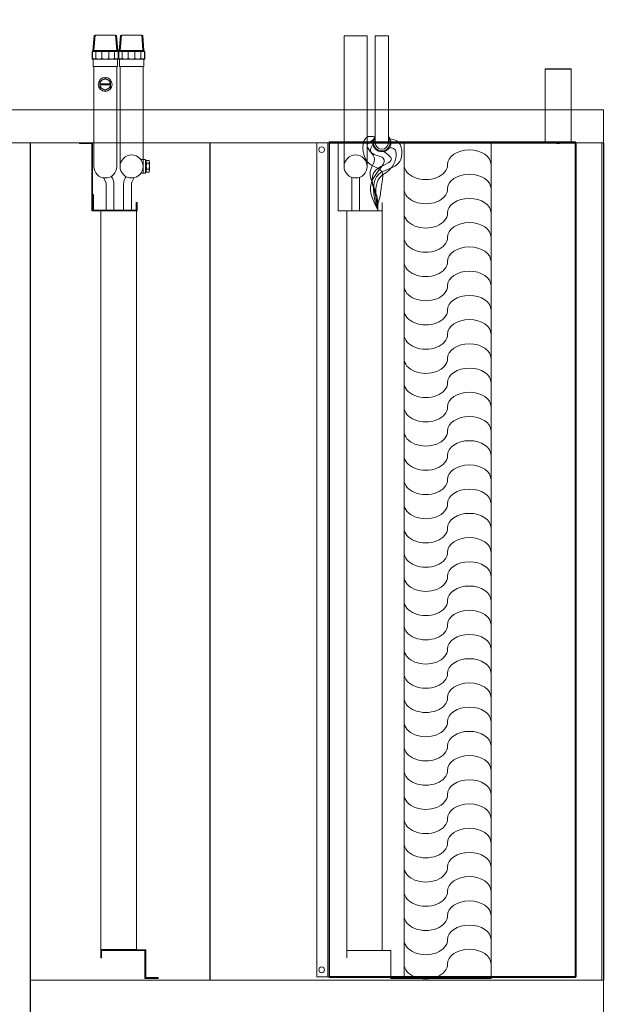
# Model space of a CAD drawing. Header units: millimetres. Extents: x 178516 to 426772, y -178579 to -115871.
# Tile 213 of 256: x 317528 to 318239, y -132529 to -131330. Entities that reach past the tile are written whole.
import ezdxf
from ezdxf import colors
from ezdxf.entities.mleader import LeaderData, LeaderLine
from ezdxf.math import Vec2, Vec3

# ---------------------------------------------------------------- set-up
doc = ezdxf.new("R2010")
doc.units = ezdxf.units.MM
doc.header["$MEASUREMENT"] = 0
doc.linetypes.add('DASHED2', pattern=[9.525, 6.35, -3.175])
doc.layers.get('0').update_dxf_attribs({"color": 252, "lineweight": 5})
doc.layers.add('Dimensions.Gen', color=7, linetype='Continuous')
doc.layers.add('KESIK', color=6, linetype='DASHED2')
doc.layers.add('IS_centrale', color=7, linetype='Continuous', lineweight=13)
doc.layers.add('IS_opisy', color=7, linetype='Continuous', lineweight=35)
doc.styles.add('WE11', font='simplex.shx', dxfattribs={"width": 0.7})

# ---------------------------------------------------------------- blocks, each defined once
blk = doc.blocks.new('VVS030s_WCL_2R_t')
for p, q in [((79.8, 1018), (95.8, 1018)), ((79.8, 984), (79.8, 1018)), ((95.8, 1017), (80.8, 1017)), ((80.8, 983), (80.8, 1017)), ((95.8, 1018), (95.8, 1017)), ((26, 993), (27, 993)), ((26, 993), (26, 983)), ((27, 993), (27, 984)), ((27, 984), (79.8, 984)), ((26, 983), (80.8, 983)), ((15, 1), (15, 83)), ((16, 83), (15, 83)), ((16, 83), (16, 0)), ((16, 83), (70.3, 83)), ((16, 63), (16, 83)), ((17, 82), (69.3, 82)), ((17, 63), (17, 82)), ((32.6, 50.4), (32.6, 82)), ((32.6, 50.4), (32.6, 82)), ((32.6, 82), (42.1, 82)), ((42.1, 50.4), (42.1, 82)), ((42.1, 50.4), (42.1, 82)), ((53.8, 50.4), (53.8, 82)), ((53.8, 50.4), (53.8, 82)), ((63.3, 82), (53.8, 82)), ((63.3, 50.4), (63.3, 82)), ((63.3, 50.4), (63.3, 82)), ((69.3, 82), (69.3, 73)), ((69.3, 73), (70.3, 73)), ((70.3, 83), (70.3, 73)), ((16, 63), (17, 63)), ((32, 48.1), (29.3, 42.8)), ((63.8, 48.1), (66.7, 42.5)), ((77.5, 37.2), (74.8, 37.2)), ((17.5, 29), (17.5, -92.7)), ((45.5, 29), (45.5, -92.7)), ((49.5, 29), (49.5, -92.7)), ((77.5, 32), (77.5, -92.7)), ((80.5, 33), (81.5, 33)), ((80.5, 24.4), (81.5, 24.4)), ((81.5, 34.1), (81.5, 23.4)), ((81.7, 35.8), (85, 35.8)), ((85, 32.3), (81.7, 32.3)), ((81.7, 25.1), (85, 25.1)), ((85.2, 34.1), (85.2, 23.4)), ((77.5, 20.3), (74.4, 20.3)), ((81.7, 21.6), (85, 21.6)), ((0, 1), (15, 1)), ((0, 0), (0, 1)), ((16, 0), (0, 0)), ((24.9, -70.5), (37.9, -70.5)), ((24.9, -71.5), (37.9, -71.5)), ((19.2, -131), (43.7, -131)), ((51.2, -131), (75.7, -131))]:
    blk.add_line(p, q)
at = {"color": 7}
for p, q in [((26, 983), (26, 83)), ((69.4, 983), (69.4, 83)), ((77.5, 20.8), (77.5, 37.2)), ((77.5, 37.2), (80.2, 37.2)), ((80.5, 20.6), (80.5, 36.9)), ((77.5, 20.3), (77.5, 21)), ((77.5, 20.3), (80.2, 20.3))]:
    blk.add_line(p, q, dxfattribs=at)
at = {"color": 8}
blk.add_line((69.3, 982.8), (26, 982.8), dxfattribs=at)
at = {"linetype": 'ByBlock', "ltscale": 2}
for p, q in [((16.7, -92.7), (46.4, -92.7)), ((16.7, -101.9), (16.7, -92.7)), ((46.4, -101.9), (46.4, -92.7)), ((48.7, -92.7), (78.4, -92.7)), ((48.7, -101.9), (48.7, -92.7)), ((78.4, -101.9), (78.4, -92.7)), ((15.5, -111.1), (15.5, -101.9)), ((15.5, -101.9), (16, -102.5)), ((15.5, -101.9), (47.7, -101.9)), ((16, -110.5), (16, -102.5)), ((20.2, -110.5), (20.2, -102.5)), ((27.4, -110.5), (27.4, -102.5)), ((35.7, -110.5), (35.7, -102.5)), ((42.9, -110.5), (42.9, -102.5)), ((47.1, -102.5), (47.7, -101.9)), ((47.1, -110.5), (47.1, -102.5)), ((47.5, -111.1), (47.5, -101.9)), ((47.5, -101.9), (48, -102.5)), ((47.5, -101.9), (79.7, -101.9)), ((47.7, -111.1), (47.7, -101.9)), ((48, -110.5), (48, -102.5)), ((52.2, -110.5), (52.2, -102.5)), ((59.4, -110.5), (59.4, -102.5)), ((67.7, -110.5), (67.7, -102.5)), ((74.9, -110.5), (74.9, -102.5)), ((79.1, -102.5), (79.7, -101.9)), ((79.1, -110.5), (79.1, -102.5)), ((79.7, -111.1), (79.7, -101.9)), ((15.5, -111.1), (16, -110.5)), ((15.5, -111.1), (47.7, -111.1)), ((16.5, -111.1), (16.5, -112.3)), ((17.9, -130.7), (16.5, -112.3)), ((16.5, -112.3), (17.7, -112.3)), ((19.2, -131), (17.7, -112.3)), ((17.7, -112.3), (45.4, -112.3)), ((43.9, -131), (45.4, -112.3)), ((45.2, -130.7), (46.6, -112.3)), ((46.6, -112.3), (45.4, -112.3)), ((46.6, -111.1), (46.6, -112.3)), ((47.1, -110.5), (47.7, -111.1)), ((47.5, -111.1), (48, -110.5)), ((47.5, -111.1), (79.7, -111.1)), ((48.5, -111.1), (48.5, -112.3)), ((49.9, -130.7), (48.5, -112.3)), ((48.5, -112.3), (49.7, -112.3)), ((51.2, -131), (49.7, -112.3)), ((49.7, -112.3), (77.4, -112.3)), ((75.9, -131), (77.4, -112.3)), ((77.2, -130.7), (78.6, -112.3)), ((78.6, -112.3), (77.4, -112.3)), ((78.6, -111.1), (78.6, -112.3)), ((79.1, -110.5), (79.7, -111.1)), ((19.2, -131), (17.9, -130.7)), ((19.2, -131), (43.9, -131)), ((43.9, -131), (45.2, -130.7)), ((51.2, -131), (49.9, -130.7)), ((51.2, -131), (75.9, -131)), ((75.9, -131), (77.2, -130.7))]:
    blk.add_line(p, q, dxfattribs=at)
blk.add_lwpolyline([(24.9, -74.8), (31.4, -78.5), (37.9, -74.8), (37.9, -67.2), (31.4, -63.5), (24.9, -67.2)], close=True)
for centre, radius in [((63.5, 29), 14), ((31.4, -71), 8.5), ((31.4, -71), 6.5)]:
    blk.add_circle(centre, radius)
for centre, radius, start, end in [((27.6, 50.4), 5, 333, 0), ((27.6, 50.4), 14.5, 319.7336, 0), ((68.3, 50.4), 14.5, 180, 218.4225), ((68.3, 50.4), 5, 180, 207), ((31.5, 29), 14, 0, 180)]:
    blk.add_arc(centre, radius, start, end)
at = {"color": 7}
for centre, start, end in [((80.2, 36.9), 0, 90), ((80.2, 20.6), 270, 0)]:
    blk.add_arc(centre, 0.3, start, end, dxfattribs=at)
at = {"linetype": 'ByBlock', "ltscale": 2}
for centre, radius, start, end in [((18.1, -106), 4.06, 59.1432, 120.8568), ((23.8, -113.5), 11.6, 71.8936, 108.1064), ((31.6, -117.3), 15.4, 74.2868, 105.7132), ((39.3, -113.5), 11.6, 71.8936, 108.1064), ((45, -106), 4.06, 59.1432, 120.8568), ((50.1, -106), 4.06, 59.1432, 120.8568), ((55.8, -113.5), 11.6, 71.8936, 108.1064), ((63.6, -117.3), 15.4, 74.2868, 105.7132), ((71.3, -113.5), 11.6, 71.8936, 108.1064), ((77, -106), 4.06, 59.1432, 120.8568), ((18.1, -107), 4.06, 239.1432, 300.8568), ((23.8, -99.5), 11.6, 251.8936, 288.1064), ((31.6, -95.7), 15.4, 254.2868, 285.7132), ((39.3, -99.5), 11.6, 251.8936, 288.1064), ((45, -107), 4.06, 239.1432, 300.8568), ((50.1, -107), 4.06, 239.1432, 300.8568), ((55.8, -99.5), 11.6, 251.8936, 288.1064), ((63.6, -95.7), 15.4, 254.2868, 285.7132), ((71.3, -99.5), 11.6, 251.8936, 288.1064), ((77, -107), 4.06, 239.1432, 300.8568)]:
    blk.add_arc(centre, radius, start, end, dxfattribs=at)
for points in [[(81.7, 32.3), (81.5, 34.1), (81.7, 35.8)], [(81.7, 25.1), (81.5, 28.7), (81.7, 32.3)], [(81.7, 21.6), (81.5, 23.4), (81.7, 25.1)], [(85, 32.3), (85.2, 34.1), (85, 35.8)], [(85, 25.1), (85.2, 28.7), (85, 32.3)], [(85, 21.6), (85.2, 23.4), (85, 25.1)]]:
    blk.add_spline(points, degree=3)
at = {"layer": 'KESIK', "color": 6, "linetype": 'Continuous'}
for p, q in [((16.5, -112.3), (16.5, -111.1)), ((46.6, -112.3), (46.6, -111.1)), ((48.5, -112.3), (48.5, -111.1)), ((78.6, -112.3), (78.6, -111.1))]:
    blk.add_line(p, q, dxfattribs=at)
at = {"layer": 'KESIK', "color": 1, "linetype": 'Continuous'}
for p, q in [((17.9, -111.1), (17.9, -111.1)), ((49.9, -111.1), (49.9, -111.1))]:
    blk.add_line(p, q, dxfattribs=at)
blk = doc.blocks.new('VVS030s_DRN.PN_t')
at = {"color": 7, "linetype": 'Continuous'}
for p, q in [((0, 0), (0, 1016)), ((316, 1016), (0, 1016)), ((13.5, 1016), (13.5, 0)), ((15, -1), (15, 1017)), ((315, 1017), (15, 1017)), ((15.5, 0.5), (15.5, 1015.5)), ((15.5, 1015.5), (314.5, 1015.5)), ((314.5, 0.5), (314.5, 1015.5)), ((315, -1), (315, 1017)), ((316, 0), (316, 1016)), ((316, 0), (0, 0)), ((15.5, 0.5), (290.4, 0.5)), ((297.6, 0.5), (314.5, 0.5)), ((315, -1), (15, -1)), ((278, -1), (278, -89.5)), ((310, -1), (310, -89.5)), ((310, -89.5), (278, -89.5)), ((278, -89.5), (278.5, -90)), ((309.5, -90), (278.5, -90)), ((310, -89.5), (309.5, -90))]:
    blk.add_line(p, q, dxfattribs=at)
for centre in [(6, 1007.5), (6, 8.5)]:
    blk.add_circle(centre, 3.5, dxfattribs=at)
blk.add_arc((294, -15.1), 16, 77.0875, 102.9125, dxfattribs=at)
for points, knots in [([(15.5, 1015.5), (15.5, 1015.6), (15.4, 1015.7), (15.2, 1015.9), (15.1, 1016), (15, 1016)], [0, 0, 0, 0, 0.316085, 0.599301, 1, 1, 1, 1]), ([(15.5, 1015.5), (15.4, 1015.5), (15.3, 1015.6), (15.1, 1015.8), (15, 1015.9), (15, 1016)], [0, 0, 0, 0, 0.316085, 0.599301, 1, 1, 1, 1]), ([(315, 1016), (314.9, 1016), (314.8, 1015.9), (314.6, 1015.7), (314.5, 1015.6), (314.5, 1015.5)], [0, 0, 0, 0, 0.400699, 0.683915, 1, 1, 1, 1]), ([(315, 1016), (315, 1015.9), (314.9, 1015.8), (314.7, 1015.6), (314.6, 1015.5), (314.5, 1015.5)], [0, 0, 0, 0, 0.400699, 0.683915, 1, 1, 1, 1]), ([(15.5, 0.5), (15.5, 0.4), (15.4, 0.3), (15.2, 0.1), (15.1, 0), (15, 0)], [0, 0, 0, 0, 0.316085, 0.599301, 1, 1, 1, 1]), ([(15.5, 0.5), (15.4, 0.5), (15.3, 0.4), (15.1, 0.2), (15, 0.1), (15, 0)], [0, 0, 0, 0, 0.316085, 0.599301, 1, 1, 1, 1]), ([(287.2, 0), (287.8, 0), (288.8, 0.2), (289.9, 0.4), (290.4, 0.5)], [0, 0, 0, 0, 0.492558, 1, 1, 1, 1]), ([(289.5, 0), (289.6, 0), (289.9, 0.2), (290.2, 0.4), (290.4, 0.5)], [0, 0, 0, 0, 0.248289, 1, 1, 1, 1]), ([(297.6, 0.5), (298.1, 0.4), (299.2, 0.2), (300.2, 0), (300.8, 0)], [0, 0, 0, 0, 0.507442, 1, 1, 1, 1]), ([(297.6, 0.5), (297.7, 0.5), (298, 0.3), (298.3, 0.1), (298.5, 0)], [0, 0, 0, 0, 0.251119, 1, 1, 1, 1]), ([(315, 0), (314.9, 0), (314.8, 0.1), (314.6, 0.3), (314.5, 0.4), (314.5, 0.5)], [0, 0, 0, 0, 0.400699, 0.683915, 1, 1, 1, 1]), ([(315, 0), (315, 0.1), (314.9, 0.2), (314.7, 0.4), (314.6, 0.5), (314.5, 0.5)], [0, 0, 0, 0, 0.400699, 0.683915, 1, 1, 1, 1])]:
    blk.add_open_spline(points, degree=3, knots=knots, dxfattribs=at)
blk = doc.blocks.new('VVS030s_DE_t')
at = {"color": 7}
blk.add_line((0, 1018), (106, 1018), dxfattribs=at)
at = {"linetype": 'Continuous', "lineweight": -2}
for p, q in [((0, 1018), (0, 0)), ((106, 0), (106, 1018)), ((0, 0), (106, 0))]:
    blk.add_line(p, q, dxfattribs=at)
at = {"lineweight": -2}
for centre, start_param, end_param in [((26.5, 1000.5), 0, 3.141593), ((79.5, 1000.5), 3.141593, 6.283185), ((26.5, 971), 0, 3.141593), ((26.5, 941.5), 0, 3.141593), ((79.5, 971), 3.141593, 6.283185), ((79.5, 941.5), 3.141593, 6.283185), ((26.5, 912), 0, 3.141593), ((79.5, 912), 3.141593, 6.283185), ((26.5, 882.5), 0, 3.141593), ((79.5, 882.5), 3.141593, 6.283185), ((26.5, 853), 0, 3.141593), ((79.5, 853), 3.141593, 6.283185), ((26.5, 823.5), 0, 3.141593), ((79.5, 823.5), 3.141593, 6.283185), ((26.5, 794), 0, 3.141593), ((79.5, 794), 3.141593, 6.283185), ((26.5, 764.5), 0, 3.141593), ((79.5, 764.5), 3.141593, 6.283185), ((26.5, 735), 0, 3.141593), ((79.5, 735), 3.141593, 6.283185), ((26.5, 705.5), 0, 3.141593), ((79.5, 705.5), 3.141593, 6.283185), ((26.5, 676), 0, 3.141593), ((79.5, 676), 3.141593, 6.283185), ((26.5, 646.5), 0, 3.141593), ((79.5, 646.5), 3.141593, 6.283185), ((26.5, 617), 0, 3.141593), ((79.5, 617), 3.141593, 6.283185), ((26.5, 587.5), 0, 3.141593), ((26.5, 558), 0, 3.141593), ((79.5, 587.5), 3.141593, 6.283185), ((79.5, 558), 3.141593, 6.283185), ((26.5, 528.5), 0, 3.141593), ((79.5, 528.5), 3.141593, 6.283185), ((26.5, 499), 0, 3.141593), ((79.5, 499), 3.141593, 6.283185), ((26.5, 469.5), 0, 3.141593), ((79.5, 469.5), 3.141593, 6.283185), ((26.5, 440), 0, 3.141593), ((79.5, 440), 3.141593, 6.283185), ((26.5, 410.5), 0, 3.141593), ((79.5, 410.5), 3.141593, 6.283185), ((26.5, 381), 0, 3.141593), ((79.5, 381), 3.141593, 6.283185), ((26.5, 351.5), 0, 3.141593), ((79.5, 351.5), 3.141593, 6.283185), ((26.5, 322), 0, 3.141593), ((79.5, 322), 3.141593, 6.283185), ((26.5, 292.5), 0, 3.141593), ((79.5, 292.5), 3.141593, 6.283185), ((26.5, 263), 0, 3.141593), ((79.5, 263), 3.141593, 6.283185), ((26.5, 233.5), 0, 3.141593), ((79.5, 233.5), 3.141593, 6.283185), ((26.5, 204), 0, 3.141593), ((79.5, 204), 3.141593, 6.283185), ((26.5, 174.5), 0, 3.141593), ((79.5, 174.5), 3.141593, 6.283185), ((26.5, 145), 0, 3.141593), ((79.5, 145), 3.141593, 6.283185), ((26.5, 115.4), 0, 3.141593), ((79.5, 115.4), 3.141593, 6.283185), ((26.5, 85.9), 0, 3.141593), ((79.5, 85.9), 3.141593, 6.283185), ((26.5, 56.4), 0, 3.141593), ((79.5, 56.4), 3.141593, 6.283185), ((26.5, 26.9), 0, 3.141593), ((79.5, 26.9), 3.141593, 6.283185)]:
    blk.add_ellipse(centre, major_axis=(26.5, 0), ratio=0.679973, start_param=start_param, end_param=end_param, dxfattribs=at)
blk = doc.blocks.new('VVS030s_DX_2R_t')
for p, q in [((80.3, 984), (80.3, 1018)), ((80.3, 1018), (96.3, 1018)), ((26.5, 993), (26.5, 983)), ((26.5, 984), (80.3, 984)), ((32.5, 984), (42.2, 984)), ((16, 83), (69.8, 83)), ((16, 83), (16, 0)), ((16, 63), (16, 83)), ((32.6, 42.2), (32.6, 82)), ((42.1, 42.2), (42.1, 82)), ((69.8, 83), (69.8, 73)), ((23.3, -130), (23.3, 29)), ((51.3, 29), (51.3, -130)), ((16, 0), (0, 0)), ((61.3, 0), (61.3, -130)), ((77.3, 0), (77.3, -130)), ((51.3, -130), (23.3, -130)), ((77.3, -130), (61.3, -130))]:
    blk.add_line(p, q)
at = {"color": 7}
for p, q in [((69.8, 83), (69.8, 984)), ((26.5, 83), (26.5, 983))]:
    blk.add_line(p, q, dxfattribs=at)
blk.add_circle((37.3, 29), 14)
for radius, start, end in [(11, 316.6582, 223.3418), (10, 323.1301, 216.8699), (8, 0, 180)]:
    blk.add_arc((69.3, 0), radius, start, end)
for points in [[(60.8, -7), (52.6, -7.4), (52.2, 23.7), (69.3, 35.5), (68.9, 52.2), (66.2, 68.8), (63.9, 77.7), (64.4, 82)], [(58.9, -3.4), (51.6, 2.3), (60.4, 20.2), (55.7, 32.5), (58.8, 52.2), (63.4, 66.5), (64.4, 82)], [(58.5, 1.8), (55.5, 10.7), (70.9, 18.7), (58.8, 43.6), (64.4, 82)], [(71.8, 10.7), (80.9, 20), (62.8, 32.7), (63.2, 71.2), (64.4, 82)], [(79.4, -4.5), (87.5, -2.4), (90.7, 23.5), (65.2, 38.6), (60.9, 70.1), (64.4, 82)], [(78.6, 5.9), (83.5, 7.1), (81.7, 29.5), (66.9, 42.4), (62.6, 71.5), (64.4, 82)]]:
    blk.add_spline(points, degree=3)
blk = doc.blocks.new('A$C680519BF')
for p, q in [((39, 1109.5), (39, 1149.5)), ((-659, 89.5), (-659, 1109.5)), ((-659, 1109.5), (-440, 1109.5)), ((-440, 89.5), (-440, 1109.5)), ((-440, 1109.5), (37, 1109.5)), ((37, 89.5), (37, 1109.5)), ((39, 1109.5), (37, 1109.5)), ((39, 89.5), (39, 1109.5)), ((-2483, 89.5), (-657, 89.5)), ((-659, 89.5), (-440, 89.5)), ((-440, 89.5), (37, 89.5)), ((39, 89.5), (37, 89.5)), ((39, 89.5), (39, 49.5)), ((-2485, 49.5), (-659, 49.5)), ((-659, 49.5), (-440, 49.5)), ((-440, 49.5), (39, 49.5))]:
    blk.add_line(p, q)
at = {"layer": 'Dimensions.Gen'}
for p, q in [((-659, 89.5), (-659, 2209.5)), ((-659, 89.5), (-659, 1109.5)), ((-440, 89.5), (-440, 1109.5)), ((-440, 89.5), (-440, 1109.5)), ((39, 89.5), (39, 1109.5))]:
    blk.add_line(p, q, dxfattribs=at)
for name, p in [('VVS030s_WCL_2R_t', (-599, 89.5)), ('VVS030s_DRN.PN_t', (-310, 89.5)), ('VVS030s_DX_2R_t', (-300, 89.5)), ('VVS030s_DE_t', (-203.7, 89.5))]:
    blk.add_blockref(name, p)

msp = doc.modelspace()

# ---------------------------------------------------------------- block references
at = {"layer": 'IS_centrale', "xscale": -1, "rotation": 180}
msp.add_blockref('A$C680519BF', (318199.8, -131390.2), dxfattribs=at)

# ---------------------------------------------------------------- leaders
at = {"layer": 'IS_opisy', "ltscale": 5}
ml = msp.add_multileader_mtext('Standard', dxfattribs=at)
ml.set_content('{\\fArial|b0|i0|c238|p34;Zamontować tłumik akustyczny}', color=256, style='WE11')
ml.set_leader_properties(color=256)
ml.build(insert=Vec2(0, 0))
ml.multileader.update_dxf_attribs({"text_left_attachment_type": 2, "text_right_attachment_type": 2, "dogleg_length": 500, "arrow_head_size": 0})
ctx = ml.context
ctx.base_point, ctx.char_height, ctx.arrow_head_size, ctx.landing_gap_size, ctx.plane_origin = Vec3(316033.1, -128558.2), 168, 0, 84, Vec3(344042.9, -129085)
ctx.left_attachment, ctx.right_attachment = 2, 2
notes = []
notes.append((ctx, [(0, (1, 1, 0), (318949.2, -128558.2), (-1, 0), 479.5, [(0, [(318972.8, -131971.2)], 0, [])])]))
ctx.mtext.insert, ctx.mtext.width, ctx.mtext.defined_height, ctx.mtext.flow_direction = Vec3(316117.1, -128449.1), 3785.852, 1430.6, 5
for ctx, leaders in notes:
    for number, flags, end, landing, length, lines in leaders:
        leader = LeaderData()
        leader.index, (leader.has_last_leader_line, leader.has_dogleg_vector, leader.attachment_direction) = number, flags
        leader.last_leader_point, leader.dogleg_vector, leader.dogleg_length = Vec3(end), Vec3(landing), length
        for number, points, colour, breaks in lines:
            line = LeaderLine()
            line.index, line.vertices, line.color, line.breaks = number, Vec3.list(points), colors.encode_raw_color(colour), breaks
            leader.lines.append(line)
        ctx.leaders.append(leader)

doc.saveas('drawing.dxf')
